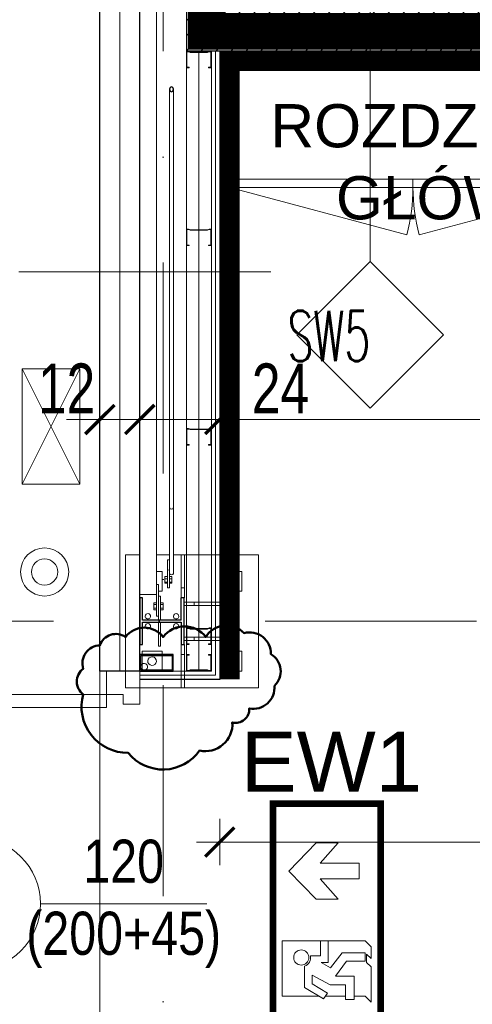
# Model space of a CAD drawing. Header units: millimetres. Extents: x -13532 to 2392, y -5241 to 5322.
# Tile 249 of 256: x -11576 to -11440, y 2466 to 2762. Entities that reach past the tile are written whole.
import ezdxf

# ---------------------------------------------------------------- set-up
doc = ezdxf.new("R2010")
doc.units = ezdxf.units.MM
for name, pattern in [('DASHED', [19.05, 12.7, -6.35]), ('DGN_STYLE_2', [30.2, 18.12, -12.08]), ('KRESKAKROPKA2', [12.7, 6.35, -3.175, 0, -3.175])]:
    doc.linetypes.add(name, pattern=pattern)
doc.layers.get('Defpoints').update_dxf_attribs({"true_color": 0xdae6d4})
for name, color, linetype, lineweight in [('- AGP-1_OPISY', 7, 'Continuous', 9), ('cz-gr', 122, 'Continuous', 30), ('cz-sr', 150, 'Continuous', 15), ('GK - ŚRODEK - AGP1', 32, 'Continuous', 5), ('TS_INNE_OBIEKTY', 204, 'Continuous', 30), ('TYNK - AGP1', 211, 'Continuous', 5)]:
    doc.layers.add(name, color=color, linetype=linetype, lineweight=lineweight)
for name, color, linetype, lineweight, true_color in [('a___wymiary', 7, 'Continuous', 5, 0x666666), ('batting - AGP1', 7, 'Continuous', 5, 0xadadad), ('daszed - TAPETA WINYLOWA', 7, 'Continuous', 13, 0x99c0fe), ('drzwi - AGP1', 7, 'Continuous', 13, 0x7f7f7f), ('EI60', 7, 'Continuous', 5, 0xf06060), ('elektryka - agp1', 7, 'Continuous', 13, 0xf23a59), ('KONSTRUKCJA - CIE - AGP1', 7, 'Continuous', 5, 0xbfbfbf), ('Meble - AGP1', 7, 'Continuous', 15, 0x999999), ('OPIS - AGP1', 7, 'Continuous', 0, 0x7f7f7f), ('OPRAWY_KIERUNKOWE', 7, 'Continuous', 5, 0x00e000), ('OSI', 7, 'KRESKAKROPKA2', 5, 0x7f7f7f), ('profil - AGP1', 7, 'Continuous', 5, 0x3f3f3f), ('wymiary', 7, 'Continuous', 5, 0x7f7f7f), ('WYMIARY - AGP1', 7, 'Continuous', 5, 0x716d5a), ('zigzag - AGP1', 7, 'Continuous', 9, 0xa5a5a5)]:
    doc.layers.add(name, color=color, linetype=linetype, lineweight=lineweight, true_color=true_color)
doc.layers.add('Instalacje - Elektryczne - Urzadzenia', color=7, linetype='Continuous')
doc.layers.add('uwagi', color=7, linetype='Continuous', lineweight=50, true_color=0xf82f6b, plot=False)
doc.styles.add('ARIAL', font='arial.ttf', dxfattribs={"width": 0.8})
doc.styles.add('ARIAL NARROW', font='ARIALN.TTF', dxfattribs={"width": 0.9})
doc.styles.get("Standard").update_dxf_attribs({"font": 'arial.ttf'})
doc.styles.add('style1', font='simplex.shx', dxfattribs={"width": 0.6})
doc.linetypes.add('BATTING', pattern='A,0.0001,-0.1,[134,ltypeshp.shx,S=0.1,R=0,X=-0.1,Y=0],-0.2,[134,ltypeshp.shx,S=0.1,R=180,X=0.1,Y=0],-0.1', length=0.4001)
doc.linetypes.add('ZIGZAG', pattern='A,0.00254,-5.08,[131,ltypeshp.shx,S=5.08,R=0,X=-5.08,Y=0],-10.16,[131,ltypeshp.shx,S=5.08,R=180,X=5.08,Y=0],-5.08', length=20.32254)
doc.dimstyles.new('wymiary agp1', dxfattribs={"dimtxt": 15, "dimasz": 5, "dimexe": 5, "dimexo": 5, "dimgap": 1.8, "dimtad": 1, "dimdec": 3, "dimrnd": 0.5, "dimdsep": 46, "dimtxsty": 'ARIAL NARROW', "dimblk": 'znacznik', "dimcen": 1.5, "dimse1": 1, "dimse2": 1, "dimclrd": 256, "dimclre": 256, "dimazin": 0, "dimtfac": 1, "dimtdec": 3, "dimtmove": 1, "dimatfit": 3, "dimldrblk": 'znacznik', "dimfxl": 1000, "dimfxlon": 1, "dimlwd": -1, "dimarcsym": 0})

# ---------------------------------------------------------------- blocks, each defined once
blk = doc.blocks.new('Szafka 13')
at = {"layer": 'Meble - AGP1'}
for p, q in [((110, 40), (0, 40)), ((0, 40), (0, 0)), ((110, 0), (110, 40)), ((0, 0), (0, 2.5)), ((0, 2.5), (110, 2.5)), ((0, 0), (110, 0)), ((0, 0), (53.13, -14.24)), ((55, 0), (55, 2.5)), ((110, 0), (56.87, -14.24))]:
    blk.add_line(p, q, dxfattribs=at)
for centre, start, end in [((0, 0), 345, 0), ((110, 0), 180, 195)]:
    blk.add_arc(centre, 55, start, end, dxfattribs=at)
blk = doc.blocks.new('drzwi')
at = {"layer": 'drzwi - AGP1'}
for p, q in [((-11540.1, 2562.85), (-11540.11, 2555.85)), ((-11540.1, 2562.85), (-11530.1, 2562.85)), ((-11540.1, 2555.85), (-11540.1, 2562.85)), ((-11530.1, 2562.85), (-11530.1, 2552.85)), ((-11540.11, 2555.85), (-11666.1, 2555.85)), ((-11666.1, 2555.85), (-11666.1, 2551.85)), ((-11540.1, 2551.85), (-11540.11, 2555.85)), ((-11540.11, 2555.85), (-11535.1, 2555.85)), ((-11535.1, 2555.85), (-11540.1, 2555.85)), ((-11540.1, 2555.85), (-11540.1, 2551.85)), ((-11535.1, 2552.85), (-11535.1, 2555.85)), ((-11535.1, 2555.85), (-11535.1, 2552.85)), ((-11540.1, 2551.85), (-11666.1, 2551.85)), ((-11666.1, 2551.85), (-11540.1, 2551.85)), ((-11530.1, 2552.85), (-11535.1, 2552.85)), ((-11535.1, 2552.85), (-11530.1, 2552.85)), ((-11530.11, 2432.85), (-11535.11, 2432.85)), ((-11535.11, 2432.85), (-11535.11, 2429.85)), ((-11530.11, 2422.85), (-11530.11, 2432.85)), ((-11540.11, 2429.85), (-11540.1, 2422.85)), ((-11535.11, 2429.85), (-11540.11, 2429.85)), ((-11540.1, 2422.85), (-11530.11, 2422.85))]:
    blk.add_line(p, q, dxfattribs=at)
at = {"layer": 'drzwi - AGP1', "linetype": 'DASHED'}
blk.add_arc((-11544.04, 2551.85), 122.06, 180, 271.8458, dxfattribs=at)
blk = doc.blocks.new('znacznik')
at = {"layer": 'a___wymiary'}
for p, q in [((0, 1.394), (0, -1.394)), ((1.394, 0), (-1.394, 0))]:
    blk.add_line(p, q, dxfattribs=at)
at = {"layer": 'a___wymiary', "const_width": 0.2}
blk.add_lwpolyline([(0.876, 0.876), (-0.876, -0.876)], dxfattribs=at)
blk = doc.blocks.new('*D489')
at = {"layer": 'Defpoints', "color": 0}
for p in [(-11732.11, 2982.85), (-11552.11, 2982.85), (-11552.11, 1075.85)]:
    blk.add_point(p, dxfattribs=at)
at = {"layer": 'WYMIARY - AGP1'}
blk.add_line((-11732.11, 1080.85), (-11732.11, 2977.85), dxfattribs=at)
at = {"layer": 'WYMIARY - AGP1', "xscale": 5, "yscale": 5, "zscale": 5}
for p, rotation in [((-11732.11, 2982.85), 90), ((-11732.11, 1075.85), 270)]:
    blk.add_blockref('znacznik', p, dxfattribs=dict(at, rotation=rotation))
at = {"layer": 'WYMIARY - AGP1', "color": 18, "true_color": 0x000000, "insert": (-11741.57, 2029.35), "char_height": 15, "attachment_point": 5, "rotation": 90, "style": 'ARIAL NARROW'}
blk.add_mtext('1907', dxfattribs=at)
blk = doc.blocks.new('*D497')
at = {"layer": 'Defpoints', "color": 0}
for p in [(-11674.17, 2495.85), (-11548.9, 2495.85), (-11552.11, 1075.85)]:
    blk.add_point(p, dxfattribs=at)
at = {"layer": 'WYMIARY - AGP1'}
blk.add_line((-11674.17, 1080.85), (-11674.17, 2490.85), dxfattribs=at)
at = {"layer": 'WYMIARY - AGP1', "xscale": 5, "yscale": 5, "zscale": 5}
for p, rotation in [((-11674.17, 2495.85), 90), ((-11674.17, 1075.85), 270)]:
    blk.add_blockref('znacznik', p, dxfattribs=dict(at, rotation=rotation))
at = {"layer": 'WYMIARY - AGP1', "color": 18, "true_color": 0x000000, "insert": (-11683.63, 1785.85), "char_height": 15, "attachment_point": 5, "rotation": 90, "style": 'ARIAL NARROW'}
blk.add_mtext('1420', dxfattribs=at)
blk = doc.blocks.new('*D498')
at = {"layer": 'Defpoints', "color": 0}
for p in [(-11674.17, 2978.85), (-11544.44, 2978.85), (-11548.9, 2495.85)]:
    blk.add_point(p, dxfattribs=at)
at = {"layer": 'WYMIARY - AGP1'}
blk.add_line((-11674.17, 2500.85), (-11674.17, 2973.85), dxfattribs=at)
at = {"layer": 'WYMIARY - AGP1', "xscale": 5, "yscale": 5, "zscale": 5}
for p, rotation in [((-11674.17, 2978.85), 90), ((-11674.17, 2495.85), 270)]:
    blk.add_blockref('znacznik', p, dxfattribs=dict(at, rotation=rotation))
at = {"layer": 'WYMIARY - AGP1', "color": 18, "true_color": 0x000000, "insert": (-11683.63, 2737.35), "char_height": 15, "attachment_point": 5, "rotation": 90, "style": 'ARIAL NARROW'}
blk.add_mtext('483', dxfattribs=at)
blk = doc.blocks.new('*D521')
at = {"layer": 'Defpoints', "color": 0}
for p in [(-11516.11, 2704.21), (-11296.53, 2667.35), (-11296.53, 2641.56)]:
    blk.add_point(p, dxfattribs=at)
at = {"layer": 'WYMIARY - AGP1'}
blk.add_line((-11511.11, 2641.56), (-11301.53, 2641.56), dxfattribs=at)
at = {"layer": 'WYMIARY - AGP1', "xscale": 5, "yscale": 5, "zscale": 5, "rotation": 180}
blk.add_blockref('znacznik', (-11516.11, 2641.56), dxfattribs=at)
at = {"layer": 'WYMIARY - AGP1', "xscale": 5, "yscale": 5, "zscale": 5}
blk.add_blockref('znacznik', (-11296.53, 2641.56), dxfattribs=at)
at = {"layer": 'WYMIARY - AGP1', "color": 18, "true_color": 0x000000, "insert": (-11394.95, 2651.02), "char_height": 15, "attachment_point": 5, "style": 'ARIAL NARROW'}
blk.add_mtext('219.5', dxfattribs=at)
blk = doc.blocks.new('*D635')
at = {"layer": 'Defpoints', "color": 0}
for p in [(-11516.11, 2641.56), (-11540.11, 2590.83), (-11516.11, 2590.83)]:
    blk.add_point(p, dxfattribs=at)
at = {"layer": 'WYMIARY - AGP1'}
for p, q in [((-11535.11, 2641.56), (-11521.11, 2641.56)), ((-11516.11, 2641.56), (-11488.03, 2641.56))]:
    blk.add_line(p, q, dxfattribs=at)
at = {"layer": 'WYMIARY - AGP1', "xscale": 5, "yscale": 5, "zscale": 5, "rotation": 180}
blk.add_blockref('znacznik', (-11540.11, 2641.56), dxfattribs=at)
at = {"layer": 'WYMIARY - AGP1', "xscale": 5, "yscale": 5, "zscale": 5}
blk.add_blockref('znacznik', (-11516.11, 2641.56), dxfattribs=at)
at = {"layer": 'WYMIARY - AGP1', "color": 18, "true_color": 0x000000, "insert": (-11497.84, 2650.89), "char_height": 15, "attachment_point": 5, "style": 'ARIAL NARROW'}
blk.add_mtext('24', dxfattribs=at)
blk = doc.blocks.new('*D636')
at = {"layer": 'Defpoints', "color": 0}
for p in [(-11540.1, 2641.56), (-11552.11, 2628.17), (-11540.1, 2627.56)]:
    blk.add_point(p, dxfattribs=at)
at = {"layer": 'WYMIARY - AGP1'}
for p, q in [((-11557.11, 2641.56), (-11562.11, 2641.56)), ((-11552.11, 2641.56), (-11540.1, 2641.56)), ((-11535.1, 2641.56), (-11530.1, 2641.56))]:
    blk.add_line(p, q, dxfattribs=at)
at = {"layer": 'WYMIARY - AGP1', "xscale": 5, "yscale": 5, "zscale": 5}
blk.add_blockref('znacznik', (-11552.11, 2641.56), dxfattribs=at)
at = {"layer": 'WYMIARY - AGP1', "xscale": 5, "yscale": 5, "zscale": 5, "rotation": 180}
blk.add_blockref('znacznik', (-11540.1, 2641.56), dxfattribs=at)
at = {"layer": 'WYMIARY - AGP1', "color": 18, "true_color": 0x000000, "insert": (-11562.11, 2650.89), "char_height": 15, "attachment_point": 5, "style": 'ARIAL NARROW'}
blk.add_mtext('12', dxfattribs=at)
blk = doc.blocks.new('osi')
at = {"layer": 'OSI', "ltscale": 10}
for p, q in [((-11533.21, 845.85), (-11533.21, 3158.85)), ((-11756.72, 2580.85), (-9340.14, 2580.85))]:
    blk.add_line(p, q, dxfattribs=at)
blk = doc.blocks.new('*D926')
at = {"layer": 'Defpoints', "color": 0}
for p in [(-11229.03, 2561.82), (-11516.11, 2539.32), (-11229.03, 2514.39)]:
    blk.add_point(p, dxfattribs=at)
at = {"layer": 'WYMIARY - AGP1'}
blk.add_line((-11511.11, 2514.39), (-11234.03, 2514.39), dxfattribs=at)
at = {"layer": 'WYMIARY - AGP1', "xscale": 5, "yscale": 5, "zscale": 5, "rotation": 180}
blk.add_blockref('znacznik', (-11516.11, 2514.39), dxfattribs=at)
at = {"layer": 'WYMIARY - AGP1', "xscale": 5, "yscale": 5, "zscale": 5}
blk.add_blockref('znacznik', (-11229.03, 2514.39), dxfattribs=at)
at = {"layer": 'WYMIARY - AGP1', "color": 18, "true_color": 0x000000, "insert": (-11372.57, 2523.85), "char_height": 15, "attachment_point": 5, "style": 'ARIAL NARROW'}
blk.add_mtext('287', dxfattribs=at)
blk = doc.blocks.new('Drzwi góra')
at = {"layer": 'OPRAWY_KIERUNKOWE'}
for p, q in [((8.21, 13.39), (24.85, 13.39)), ((8.21, -11.52), (8.21, 13.39)), ((24.85, 13.39), (24.85, 2.25)), ((-12.84, 11.45), (-21.31, 3.17)), ((-4.37, 3.17), (-12.84, 11.45)), ((22.16, 6.67), (15.81, 6.68)), ((25.63, 0.98), (22.16, 6.67)), ((-21.31, 3.17), (-21.31, -3.42)), ((-4.37, -3.42), (-4.37, 3.17)), ((12.67, 4.92), (12.66, 1.95)), ((21.41, -1.02), (18.46, 4.36)), ((18.46, 4.36), (21.1, 4.36)), ((21.1, 4.36), (23.93, -0.16)), ((-21.31, -3.42), (-15.2, 1.96)), ((-15.2, 1.96), (-15.2, -9.73)), ((-10.49, -9.73), (-10.49, 1.96)), ((-10.49, 1.96), (-4.37, -3.42)), ((12.66, 1.95), (8.21, 1.95)), ((8.21, 1.95), (8.21, -0.35)), ((14.72, -0.35), (14.73, 1.75)), ((14.73, 1.75), (16.24, -1.06)), ((23.93, -0.16), (25.63, 0.98)), ((24.85, 0.46), (24.85, -5.57)), ((8.21, -0.35), (14.72, -0.35)), ((16.24, -1.06), (11.74, -4.63)), ((14.24, -5.95), (18.76, -2.59)), ((18.76, -2.59), (18.75, -8.21)), ((21.4, -5.57), (21.41, -1.02)), ((11.74, -4.63), (11.74, -11.52)), ((25.85, -5.57), (21.4, -5.57)), ((25.84, -8.21), (25.85, -5.57)), ((14.24, -11.52), (14.24, -5.95)), ((18.75, -8.21), (25.84, -8.21)), ((24.85, -8.21), (24.85, -11.52)), ((-15.2, -9.73), (-10.49, -9.73)), ((8.21, -11.52), (9.97, -13.29)), ((11.74, -11.52), (14.24, -11.52)), ((24.85, -11.52), (26.62, -13.29)), ((13.5, -13.29), (9.97, -13.29)), ((12.16, -11.94), (14.66, -11.95)), ((12.16, -11.94), (13.5, -13.29)), ((14.66, -11.95), (16, -13.29)), ((26.62, -13.29), (16, -13.29))]:
    blk.add_line(p, q, dxfattribs=at)
at = {"layer": 'OPRAWY_KIERUNKOWE', "const_width": 1.95}
blk.add_lwpolyline([(-33.12, 16.19), (33.12, 16.19), (33.12, -16.19), (-33.12, -16.19)], close=True, dxfattribs=at)
at = {"layer": 'OPRAWY_KIERUNKOWE'}
blk.add_circle((13.19, 7.68), 2.28, dxfattribs=at)
blk.add_arc((13.19, 7.68), 2.81, 259.4003, 339.1396, dxfattribs=at)
blk = doc.blocks.new('*U974')
at = {"layer": 'OPRAWY_KIERUNKOWE', "xscale": -1, "rotation": 180}
blk.add_blockref('Drzwi góra', (0, 0), dxfattribs=at)
at = {"layer": 'OPRAWY_KIERUNKOWE', "flags": 8}
for tag, p, height in [('LABEL', (-36.74, -25.83), 18), ('EL', (-36.74, -44.97), 16.19), ('CB', (-36.74, -64.1), 16.19)]:
    blk.add_attdef(tag, p, '', height=height, dxfattribs=at)
at = {"layer": 'OPRAWY_KIERUNKOWE'}
for tag, p, height in [('PIKT', (-33.12, -26.11), 8), ('H', (-36.74, -83.24), 16.19)]:
    blk.add_attdef(tag, p, '', height=height, dxfattribs=at)
blk = doc.blocks.new('konstrukcja 2025.01.09')
at = {"layer": 'KONSTRUKCJA - CIE - AGP1', "linetype": 'Continuous'}
for p, q in [((1724.45, 7910.36), (1724.45, 7543.37)), ((1729.45, 7546.37), (1729.45, 7907.36)), ((1733.36, 7695.41), (1733.36, 7569.51)), ((1734.56, 7569.51), (1734.56, 7695.41)), ((1733.36, 7569.51), (1733.54, 7569.18)), ((1733.36, 7549.77), (1733.36, 7569.51)), ((1733.36, 7569.51), (1733.54, 7569.18)), ((1733.96, 7569.05), (1733.54, 7569.18)), ((1733.54, 7569.18), (1733.96, 7569.05)), ((1734.38, 7569.18), (1733.96, 7569.05)), ((1733.96, 7569.05), (1734.38, 7569.18)), ((1734.56, 7569.51), (1734.38, 7569.18)), ((1734.38, 7569.18), (1734.56, 7569.51)), ((1734.56, 7549.77), (1734.56, 7569.51)), ((1720.12, 7555.36), (1720.12, 7515.36)), ((1720.12, 7555.36), (1724.45, 7555.36)), ((1729.45, 7555.36), (1733.36, 7555.36)), ((1734.56, 7555.36), (1736.9, 7555.36)), ((1736.9, 7555.36), (1736.9, 7542.36)), ((1737.9, 7555.36), (1736.9, 7555.36)), ((1737.9, 7542.36), (1737.9, 7555.36)), ((1737.9, 7555.36), (1760.12, 7555.36)), ((1760.12, 7515.36), (1760.12, 7555.36)), ((1732.74, 7550.78), (1732.76, 7553.86)), ((1732.76, 7553.86), (1733.36, 7553.86)), ((1733.36, 7553.86), (1733.34, 7550.77)), ((1731.12, 7550.36), (1729.45, 7550.36)), ((1731.12, 7544.36), (1731.12, 7550.36)), ((1732.01, 7548.87), (1732.01, 7548.15)), ((1732.01, 7548.87), (1732.74, 7548.87)), ((1732.75, 7545.36), (1732.74, 7550.78)), ((1732.74, 7550.78), (1733.34, 7550.77)), ((1733.34, 7550.77), (1733.35, 7545.36)), ((1733.35, 7548.55), (1733.36, 7548.55)), ((1733.35, 7548.55), (1733.36, 7548.55)), ((1733.54, 7549.44), (1733.36, 7549.77)), ((1733.36, 7549.76), (1733.37, 7548.45)), ((1733.36, 7548.87), (1733.36, 7548.15)), ((1733.36, 7548.87), (1734.11, 7548.87)), ((1733.37, 7548.45), (1733.36, 7546.33)), ((1733.96, 7549.31), (1733.54, 7549.44)), ((1734.38, 7549.44), (1733.96, 7549.31)), ((1734.11, 7548.15), (1734.11, 7548.87)), ((1734.56, 7549.77), (1734.38, 7549.44)), ((1749.12, 7550.36), (1749.12, 7544.36)), ((1755.12, 7550.36), (1749.12, 7550.36)), ((1755.12, 7544.36), (1755.12, 7550.36)), ((1729.45, 7546.37), (1729.45, 7536.86)), ((1729.45, 7546.37), (1730.05, 7546.37)), ((1730.05, 7546.37), (1730.05, 7536.86)), ((1732.01, 7548.15), (1732.01, 7547.14)), ((1732.01, 7548.15), (1732.75, 7548.15)), ((1732.01, 7547.14), (1732.01, 7546.85)), ((1732.01, 7547.14), (1732.75, 7547.14)), ((1732.01, 7546.85), (1732.75, 7546.85)), ((1733.35, 7547.17), (1733.36, 7547.17)), ((1733.35, 7547.17), (1733.36, 7547.17)), ((1733.35, 7545.36), (1733.36, 7545.56)), ((1733.36, 7548.15), (1733.36, 7547.14)), ((1733.36, 7548.15), (1734.11, 7548.15)), ((1733.36, 7547.14), (1733.36, 7546.85)), ((1733.36, 7547.14), (1734.11, 7547.14)), ((1733.36, 7546.85), (1734.11, 7546.85)), ((1733.36, 7546.33), (1733.36, 7545.56)), ((1734.11, 7547.14), (1734.11, 7548.15)), ((1734.11, 7546.85), (1734.11, 7547.14)), ((1724.45, 7543.37), (1729.45, 7543.37)), ((1730.05, 7544.36), (1731.12, 7544.36)), ((1730.05, 7542.86), (1730.05, 7535.66)), ((1730.05, 7542.86), (1730.65, 7542.86)), ((1730.65, 7542.86), (1730.65, 7535.66)), ((1732.75, 7545.36), (1733.35, 7545.36)), ((1736.9, 7545.36), (1737.9, 7545.36)), ((1749.12, 7544.36), (1755.12, 7544.36)), ((1728.66, 7540.9), (1728.66, 7538.83)), ((1728.66, 7540.9), (1729.45, 7540.9)), ((1728.66, 7540.38), (1729.45, 7540.38)), ((1730.65, 7540.9), (1731.45, 7540.9)), ((1730.65, 7540.38), (1731.45, 7540.38)), ((1731.45, 7540.9), (1731.45, 7538.83)), ((1737.75, 7542.36), (1737.9, 7542.36)), ((1750.75, 7541.11), (1737.75, 7541.11)), ((1737.75, 7540.11), (1750.75, 7540.11)), ((1740.75, 7540.11), (1740.75, 7541.11)), ((1750.75, 7540.11), (1750.75, 7541.11)), ((1728.66, 7539.34), (1729.45, 7539.34)), ((1728.66, 7538.83), (1729.45, 7538.83)), ((1729.45, 7536.86), (1730.05, 7536.86)), ((1730.65, 7539.34), (1731.45, 7539.34)), ((1730.65, 7538.83), (1731.45, 7538.83)), ((1730.05, 7535.66), (1730.65, 7535.66)), ((1730.65, 7535.07), (1730.05, 7535.07)), ((1730.05, 7527.87), (1730.05, 7535.07)), ((1730.65, 7527.87), (1730.65, 7535.07)), ((1750.75, 7530.61), (1737.75, 7530.61)), ((1740.75, 7529.61), (1740.75, 7530.61)), ((1750.75, 7529.61), (1750.75, 7530.61)), ((1730.65, 7527.87), (1730.05, 7527.87)), ((1736.9, 7528.36), (1736.9, 7515.37)), ((1737.75, 7529.61), (1750.75, 7529.61)), ((1737.9, 7528.36), (1737.75, 7528.36)), ((1737.9, 7515.37), (1737.9, 7528.36)), ((1724.45, 7525.37), (1734.45, 7525.37)), ((1725.12, 7526.36), (1731.12, 7526.36)), ((1725.12, 7520.36), (1725.12, 7526.36)), ((1731.12, 7526.36), (1731.12, 7520.36)), ((1736.9, 7525.37), (1737.9, 7525.37)), ((1755.12, 7526.36), (1749.12, 7526.36)), ((1749.12, 7526.36), (1749.12, 7520.36)), ((1755.12, 7520.36), (1755.12, 7526.36)), ((1731.12, 7520.36), (1725.12, 7520.36)), ((1749.12, 7520.36), (1755.12, 7520.36)), ((1720.12, 7515.36), (1736.9, 7515.36)), ((1736.9, 7515.37), (1737.9, 7515.37)), ((1737.9, 7515.36), (1760.12, 7515.36))]:
    blk.add_line(p, q, dxfattribs=at)
for centre, radius, start, end in [((1752.12, 7547.36), 1.3, 108, 288), ((1752.12, 7547.36), 1.3, 108, 288), ((1752.12, 7547.36), 1.3, 288, 108), ((1752.12, 7547.36), 1.3, 288, 108), ((1726.85, 7536.86), 0.8, 18, 198), ((1726.85, 7536.86), 0.8, 18, 198), ((1726.85, 7536.86), 0.8, 198, 18), ((1726.85, 7536.86), 0.8, 198, 18), ((1735.35, 7536.86), 0.8, 18, 198), ((1735.35, 7536.86), 0.8, 18, 198), ((1735.35, 7536.86), 0.8, 198, 18), ((1735.35, 7536.86), 0.8, 198, 18), ((1726.85, 7533.86), 0.8, 18, 198), ((1726.85, 7533.86), 0.8, 18, 198), ((1726.85, 7533.86), 0.8, 198, 18), ((1726.85, 7533.86), 0.8, 198, 18), ((1735.35, 7533.86), 0.8, 18, 198), ((1735.35, 7533.86), 0.8, 18, 198), ((1735.35, 7533.86), 0.8, 198, 18), ((1735.35, 7533.86), 0.8, 198, 18), ((1728.12, 7523.36), 1.3, 288, 108), ((1728.12, 7523.36), 1.3, 288, 108), ((1752.12, 7523.36), 1.3, 288, 108), ((1752.12, 7523.36), 1.3, 288, 108), ((1725.75, 7521.67), 1, 60, 240), ((1725.75, 7521.67), 1, 240, 60), ((1728.12, 7523.36), 1.3, 108, 288), ((1728.12, 7523.36), 1.3, 108, 288), ((1752.12, 7523.36), 1.3, 108, 288), ((1752.12, 7523.36), 1.3, 108, 288)]:
    blk.add_arc(centre, radius, start, end, dxfattribs=at)
at = {"layer": 'TS_INNE_OBIEKTY', "linetype": 'Continuous'}
for p, q in [((1733.54, 7695.96), (1733.36, 7695.41)), ((1733.36, 7695.41), (1733.54, 7694.86)), ((1733.96, 7696.19), (1733.54, 7695.96)), ((1733.54, 7694.86), (1733.96, 7694.64)), ((1734.38, 7695.96), (1733.96, 7696.19)), ((1733.96, 7694.64), (1734.38, 7694.86)), ((1734.56, 7695.41), (1734.38, 7695.96)), ((1734.38, 7694.86), (1734.56, 7695.41)), ((1725.3, 7542.36), (1724.45, 7542.36)), ((1724.45, 7542.36), (1724.45, 7528.36)), ((1725.3, 7535.64), (1725.3, 7542.36)), ((1736.9, 7535.64), (1736.9, 7542.36)), ((1737.75, 7542.36), (1736.9, 7542.36)), ((1737.75, 7528.36), (1737.75, 7542.36)), ((1736.9, 7535.64), (1725.3, 7535.64)), ((1725.3, 7528.36), (1725.3, 7535.09)), ((1725.3, 7535.09), (1736.9, 7535.09)), ((1736.9, 7535.09), (1736.9, 7528.36)), ((1724.45, 7528.36), (1725.3, 7528.36)), ((1736.9, 7528.36), (1737.75, 7528.36)), ((1724.45, 7520.36), (1724.45, 7525.36)), ((1734.45, 7525.36), (1724.45, 7525.36)), ((1724.75, 7520.66), (1724.75, 7525.06)), ((1724.75, 7525.06), (1734.15, 7525.06)), ((1734.15, 7525.06), (1734.15, 7520.66)), ((1734.45, 7520.36), (1734.45, 7525.36)), ((1724.45, 7520.36), (1734.45, 7520.36)), ((1734.15, 7520.66), (1724.75, 7520.66))]:
    blk.add_line(p, q, dxfattribs=at)

msp = doc.modelspace()

# ---------------------------------------------------------------- hatches: boundary and pattern name
at = {"layer": 'zigzag - AGP1'}
h = msp.add_hatch(dxfattribs=at)
h.set_pattern_fill('ANSI31', color=256, style=0)
h.paths.add_polyline_path([(-11526.1066, 2960.3544), (-11526.1016, 2752.3544), (-11286.5324, 2752.3544), (-11286.5393, 2960.3572), (-11380.3989, 2960.3572), (-11380.399, 2948.3541), (-11298.5323, 2948.3541), (-11298.5324, 2764.3544), (-11514.1066, 2764.3544), (-11514.1066, 2948.3544), (-11500.3991, 2948.3544), (-11500.3991, 2960.3544)])

# ---------------------------------------------------------------- linework, layer by layer
at = {"layer": 'batting - AGP1', "linetype": 'BATTING', "ltscale": 8}
msp.add_line((-11522.3612, 2566.2209), (-11522.3566, 2752.3544), dxfattribs=at)
at = {"layer": 'cz-gr'}
for p, q in [((-11552.1066, 2565.8541), (-11552.1066, 2982.8541)), ((-11540.1035, 2565.8541), (-11540.1066, 2966.8544)), ((-11526.1066, 2960.3544), (-11526.1066, 2752.3544)), ((-11286.5324, 2752.3544), (-11526.1016, 2752.3544)), ((-11516.1066, 2752.3544), (-11516.1066, 2563.3537)), ((-11540.1043, 2565.8541), (-11552.1066, 2565.8541)), ((-11516.1066, 2563.3537), (-11540.1036, 2563.3547))]:
    msp.add_line(p, q, dxfattribs=at)
at = {"layer": 'daszed - TAPETA WINYLOWA', "linetype": 'DGN_STYLE_2'}
msp.add_lwpolyline([(-11513.1066, 2563.3538, 6, 6, 0), (-11513.1066, 2749.3544, 6, 6, 0), (-11299.5325, 2749.3544, 6, 6, 0), (-11299.5325, 2664.3544, 6, 6, 0), (-11232.0323, 2664.3544, 6, 6, 0), (-11232.0323, 2579.8544, 6, 6, 0), (-11213.5321, 2579.8544, 0, 0, 0)], format="xyseb", dxfattribs=at)
at = {"layer": 'EI60', "lineweight": 40, "ltscale": 10, "const_width": 11}
msp.add_lwpolyline([(-11500.3991, 2954.3544), (-11520.1066, 2954.3544), (-11520.1066, 2758.3544), (-11292.5324, 2758.3544), (-11292.5323, 2954.3542), (-11380.3989, 2954.3542)], dxfattribs=at)
at = {"layer": 'elektryka - agp1'}
for points in [[(-11558.1725, 2656.8056), (-11575.4717, 2622.0649)], [(-11575.4717, 2656.8056), (-11558.1725, 2622.0649)]]:
    msp.add_lwpolyline(points, dxfattribs=at)
msp.add_lwpolyline([(-11558.1725, 2656.8056), (-11558.1725, 2622.0649), (-11575.4717, 2622.0649), (-11575.4717, 2656.8056)], close=True, dxfattribs=at)
for radius in [7.2355, 3.945]:
    msp.add_circle((-11568.7203, 2595.6643), radius, dxfattribs=at)
at = {"layer": 'GK - ŚRODEK - AGP1', "linetype": 'Continuous'}
for p, q in [((-11526.1066, 2752.3544), (-11526.1066, 2565.8541)), ((-11518.6066, 2752.3544), (-11518.6066, 2565.8541)), ((-11517.3566, 2752.3544), (-11517.3566, 2564.6041)), ((-11518.6066, 2565.8541), (-11540.1035, 2565.8541)), ((-11517.3566, 2564.6041), (-11540.1036, 2564.6041))]:
    msp.add_line(p, q, dxfattribs=at)
at = {"layer": 'GK - ŚRODEK - AGP1'}
msp.add_lwpolyline([(-11552.1043, 2422.8544), (-11552.1043, 2565.8541)], dxfattribs=at)
at = {"layer": 'OPIS - AGP1'}
for points in [[(-11470.8658, 2689.0768), (-11470.8658, 2773.4392)], [(-11576.4413, 2686.0187), (-11500.7489, 2686.0187)], [(-11519.9581, 2495.8541), (-11569.9581, 2495.8541)]]:
    msp.add_lwpolyline(points, dxfattribs=at)
msp.add_lwpolyline([(-11492.9158, 2667.0268), (-11470.8658, 2689.0768), (-11448.8158, 2667.0268), (-11470.8658, 2644.9768), (-11492.9158, 2667.0268)], close=True, dxfattribs=at)
msp.add_circle((-11589.9581, 2495.8541), 20, dxfattribs=at)
at = {"layer": 'profil - AGP1', "ltscale": 5}
for points in [[(-11519.8065, 2752.1544), (-11519.2732, 2752.3544), (-11518.6065, 2752.3544), (-11518.6064, 2747.3544), (-11519.3564, 2747.3544), (-11519.4266, 2747.3533), (-11519.4767, 2747.4026), (-11519.4767, 2747.4729), (-11519.4266, 2747.5222), (-11519.3564, 2747.5211), (-11518.7731, 2747.5211), (-11518.7732, 2752.1878), (-11519.243, 2752.1878), (-11519.7763, 2751.9877), (-11524.9367, 2751.9876), (-11525.4701, 2752.1876), (-11525.9398, 2752.1876), (-11525.9397, 2747.5209), (-11525.3564, 2747.5209), (-11525.2984, 2747.4747), (-11525.2984, 2747.4005), (-11525.3564, 2747.3543), (-11526.1064, 2747.3543), (-11526.1065, 2752.3543), (-11525.4399, 2752.3543), (-11524.9065, 2752.1543)], [(-11519.8066, 2698.6544), (-11519.2733, 2698.8544), (-11518.6066, 2698.8544), (-11518.6065, 2693.8544), (-11519.3565, 2693.8544), (-11519.4267, 2693.8533), (-11519.4768, 2693.9026), (-11519.4768, 2693.9729), (-11519.4267, 2694.0222), (-11519.3565, 2694.0211), (-11518.7732, 2694.0211), (-11518.7733, 2698.6878), (-11519.2431, 2698.6878), (-11519.7764, 2698.4877), (-11524.9368, 2698.4876), (-11525.4702, 2698.6876), (-11525.94, 2698.6876), (-11525.9398, 2694.0209), (-11525.3565, 2694.0209), (-11525.2985, 2693.9747), (-11525.2985, 2693.9005), (-11525.3565, 2693.8543), (-11526.1065, 2693.8543), (-11526.1066, 2698.8543), (-11525.44, 2698.8543), (-11524.9066, 2698.6543)], [(-11519.8066, 2638.6544), (-11519.2733, 2638.8544), (-11518.6066, 2638.8544), (-11518.6065, 2633.8544), (-11519.3565, 2633.8544), (-11519.4267, 2633.8533), (-11519.4768, 2633.9026), (-11519.4768, 2633.9729), (-11519.4267, 2634.0222), (-11519.3565, 2634.0211), (-11518.7732, 2634.0211), (-11518.7733, 2638.6878), (-11519.2431, 2638.6878), (-11519.7764, 2638.4877), (-11524.9368, 2638.4876), (-11525.4702, 2638.6876), (-11525.94, 2638.6876), (-11525.9398, 2634.0209), (-11525.3565, 2634.0209), (-11525.2985, 2633.9747), (-11525.2985, 2633.9005), (-11525.3565, 2633.8543), (-11526.1065, 2633.8543), (-11526.1066, 2638.8543), (-11525.44, 2638.8543), (-11524.9066, 2638.6543)], [(-11519.8066, 2578.6544), (-11519.2733, 2578.8544), (-11518.6066, 2578.8544), (-11518.6065, 2573.8544), (-11519.3565, 2573.8544), (-11519.4267, 2573.8533), (-11519.4768, 2573.9026), (-11519.4768, 2573.9729), (-11519.4267, 2574.0222), (-11519.3565, 2574.0211), (-11518.7732, 2574.0211), (-11518.7733, 2578.6878), (-11519.2431, 2578.6878), (-11519.7764, 2578.4877), (-11524.9368, 2578.4876), (-11525.4702, 2578.6876), (-11525.94, 2578.6876), (-11525.9398, 2574.0209), (-11525.3565, 2574.0209), (-11525.2985, 2573.9747), (-11525.2985, 2573.9005), (-11525.3565, 2573.8543), (-11526.1065, 2573.8543), (-11526.1066, 2578.8543), (-11525.44, 2578.8543), (-11524.9066, 2578.6543)], [(-11519.8066, 2566.0541), (-11519.2733, 2565.8541), (-11518.6066, 2565.8541), (-11518.6065, 2570.8541), (-11519.3565, 2570.8541), (-11519.4267, 2570.8552), (-11519.4768, 2570.8059), (-11519.4768, 2570.7357), (-11519.4267, 2570.6864), (-11519.3565, 2570.6875), (-11518.7732, 2570.6874), (-11518.7733, 2566.0208), (-11519.2431, 2566.0208), (-11519.7764, 2566.2208), (-11524.9368, 2566.2209), (-11525.4702, 2566.0209), (-11525.94, 2566.021), (-11525.9398, 2570.6876), (-11525.3565, 2570.6876), (-11525.2985, 2570.7339), (-11525.2985, 2570.808), (-11525.3565, 2570.8543), (-11526.1065, 2570.8543), (-11526.1066, 2565.8543), (-11525.44, 2565.8543), (-11524.9066, 2566.0543)]]:
    msp.add_lwpolyline(points, close=True, dxfattribs=at)
at = {"layer": 'TYNK - AGP1'}
msp.add_lwpolyline([(-11516.1066, 2750.3544), (-11296.5325, 2750.3544)], dxfattribs=at)
at = {"layer": 'uwagi'}
msp.add_lwpolyline([(-11499.664, 2561.4599, 0.5), (-11500.7183, 2570.9487, 0.5), (-11508.8013, 2577.2746, 0.5), (-11520.3072, 2576.1041, 0.5), (-11533.106, 2576.1041, 0.5), (-11544.4404, 2576.1041, 0.5), (-11552.1066, 2573.5845, 0.5), (-11557.1239, 2566.5558, 0.5), (-11557.1239, 2558.8541, 0.5), (-11543.5936, 2541.2523, 0.5), (-11522.1559, 2541.9552, 0.5), (-11512.3157, 2550.3897, 0.5), (-11507.2199, 2554.6069, 0.5)], format="xyb", close=True, dxfattribs=at)
at = {"layer": 'zigzag - AGP1', "linetype": 'ZIGZAG'}
msp.add_line((-11546.1055, 2565.8541), (-11546.1066, 2976.8541), dxfattribs=at)

# ---------------------------------------------------------------- block references
at = {"layer": 'cz-sr'}
msp.add_blockref('osi', (0.0999, 0), dxfattribs=at)
at = {"layer": 'Instalacje - Elektryczne - Urzadzenia', "xscale": -1, "zscale": 100, "rotation": 359.9944934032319}
msp.add_blockref('Szafka 13', (-11403.0361, 2711.3439), dxfattribs=at)
at = {"layer": 'OPRAWY_KIERUNKOWE', "color": 72, "true_color": 0x5acf2f}
ref = msp.add_blockref('*U974', (-11483.9183, 2492.8544), dxfattribs=dict(at, rotation=270))
ref.add_attrib('LABEL', 'EW1', (-11509.7459, 2529.5924), dxfattribs={"height": 18, "flags": 8})
at = {"layer": 'wymiary'}
for name, p in [('konstrukcja 2025.01.09', (-13264.5595, -4954.5109)), ('drzwi', (-9.9996, 2.9997))]:
    msp.add_blockref(name, p, dxfattribs=at)

# ---------------------------------------------------------------- texts
at = {"layer": '- AGP-1_OPISY', "insert": (-11470.8658, 2659.1287), "char_height": 15.12, "attachment_point": 9, "style": 'style1'}
msp.add_mtext('\\pxqc;SW5', dxfattribs=at)
at = {"layer": 'Meble - AGP1', "lineweight": 18, "insert": (-11440.8254, 2719.0036), "char_height": 13, "width": 149.000006, "attachment_point": 5, "rotation": 360}
msp.add_mtext('\\pxqc;{\\fArial|b0|i0|c238|p34;ROZDZIELNIA GŁÓWNA}', dxfattribs=at)
at = {"layer": 'OPIS - AGP1', "color": 7, "lineweight": 18, "insert": (-11544.9581, 2495.8541), "char_height": 13, "width": 10, "attachment_point": 5, "style": 'ARIAL'}
msp.add_mtext('\\pxqc;{\\fArial|b0|i0|c238|p0;120\\P\\fArial|b0|i0|c238|p0;(200+45)}', dxfattribs=at)

# ---------------------------------------------------------------- dimensions: what is measured, and where the dimension line sits
at = {"layer": 'WYMIARY - AGP1'}
for base, p1, p2, override, picture, middle in [((-11732.107, 2982.8541), (-11552.1066, 1075.8544), (-11552.1066, 2982.8541), {"dimblk": 'znacznik', "dimclrd": 256, "dimclre": 256}, '*D489', (-11741.5656, 2029.3543)), ((-11674.1718, 2978.8544), (-11548.9032, 2495.8541), (-11544.4369, 2978.8544), {"dimclrd": 256, "dimclre": 256}, '*D498', (-11683.6304, 2737.3543)), ((-11674.1718, 2495.8541), (-11552.1066, 1075.8544), (-11548.9032, 2495.8541), {"dimclrd": 256, "dimclre": 256}, '*D497', (-11683.6304, 1785.8543))]:
    dim = msp.add_linear_dim(base=base, p1=p1, p2=p2, angle=90, dimstyle='wymiary agp1', override=override, dxfattribs=at)
    dim.commit()
    dim.dimension.update_dxf_attribs({"geometry": picture, "text_midpoint": middle})
for base, p1, p2, override, picture, middle in [((-11296.5325, 2641.5622), (-11516.1066, 2704.2065), (-11296.5325, 2667.3544), {"dimclrd": 256, "dimclre": 256}, '*D521', (-11394.9454, 2641.5622)), ((-11540.104, 2641.5622), (-11552.1066, 2628.1693), (-11540.104, 2627.5583), {"dimblk": 'znacznik', "dimclrd": 256, "dimclre": 256}, '*D636', (-11562.1066, 2641.5622)), ((-11516.1066, 2641.5622), (-11540.1066, 2590.8254), (-11516.1066, 2590.8254), {"dimblk": 'znacznik', "dimclrd": 256, "dimclre": 256}, '*D635', (-11497.836, 2641.5622))]:
    dim = msp.add_linear_dim(base=base, p1=p1, p2=p2, dimstyle='wymiary agp1', override=override, dxfattribs=at)
    dim.commit()
    dim.dimension.update_dxf_attribs({"geometry": picture, "text_midpoint": middle, "dimtype": 160})
dim = msp.add_linear_dim(base=(-11229.0323, 2514.3949), p1=(-11516.1066, 2539.3175), p2=(-11229.0323, 2561.8175), dimstyle='wymiary agp1', override={"dimclrd": 256, "dimclre": 256}, dxfattribs=at)
dim.commit()
dim.dimension.update_dxf_attribs({"geometry": '*D926', "text_midpoint": (-11372.5694, 2523.8535)})

doc.saveas('drawing.dxf')
